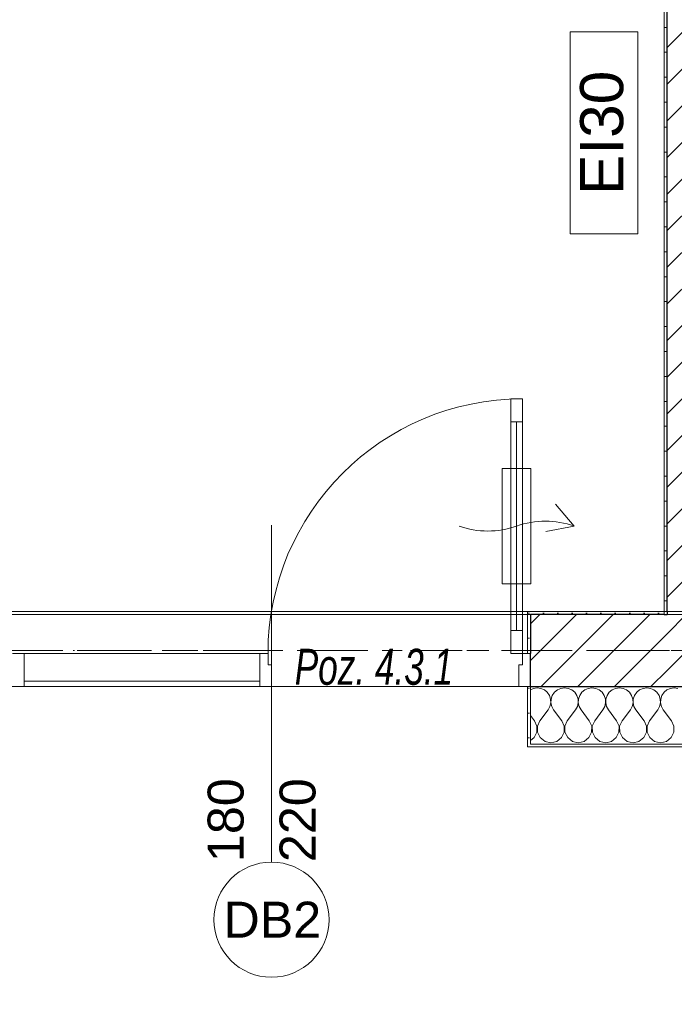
# Model space of a CAD drawing. Header units: millimetres. Extents: x -52968 to 399385, y -141133 to 110561.
# Tile 24 of 146: x 75630 to 77905, y -118272 to -114852. Entities that reach past the tile are written whole.
import ezdxf

# ---------------------------------------------------------------- set-up
doc = ezdxf.new("R2010")
doc.units = ezdxf.units.MM
for name, pattern in [('SIM-Wegliniec-21.07.2025-Parter$0$Kropki i Kreski', [360, 180, -90, 0, -90]), ('SIM-Wegliniec-21.07.2025-Parter$0$Przerywana długa', [390, 250, -140]), ('SIM-Wegliniec-21.07.2025-Parter$0$Przerywana podwójnie', [295, 125, -50, 70, -50])]:
    doc.linetypes.add(name, pattern=pattern)
doc.layers.add('_xref', color=250, linetype='Continuous')
for name, color, linetype, lineweight in [('SIM-Wegliniec-21.07.2025-Parter$0$Nowe_A-Balkony_Nr_pióra__89', 250, 'Continuous', 0), ('SIM-Wegliniec-21.07.2025-Parter$0$Nowe_A-Belki-Wieniec_Nr_pióra__69', 250, 'Continuous', 0), ('SIM-Wegliniec-21.07.2025-Parter$0$Nowe_A-Belki-Wieniec_Nr_pióra__90', 250, 'Continuous', 0), ('SIM-Wegliniec-21.07.2025-Parter$0$Nowe_A-Konstrukcja Opis_Nr_pióra__58', 250, 'Continuous', 0), ('SIM-Wegliniec-21.07.2025-Parter$0$Nowe_A-Osi_Nr_pióra__20', 250, 'Continuous', 0), ('SIM-Wegliniec-21.07.2025-Parter$0$Nowe_A-Posadzki_Nr_pióra__89', 250, 'Continuous', 0), ('SIM-Wegliniec-21.07.2025-Parter$0$Nowe_A-PPOŻ_Nr_pióra__20', 250, 'Continuous', 0), ('SIM-Wegliniec-21.07.2025-Parter$0$Nowe_A-Płyta-Grunt_Nr_pióra__89', 250, 'Continuous', 0), ('SIM-Wegliniec-21.07.2025-Parter$0$Nowe_A-Strefy-Parter_Nr_pióra__94', 250, 'Continuous', 0), ('SIM-Wegliniec-21.07.2025-Parter$0$Nowe_A-Ściany-Wewnętrzne', 250, 'Continuous', 0), ('SIM-Wegliniec-21.07.2025-Parter$0$Nowe_A-Ściany-Wewnętrzne_Nr_pióra__27', 250, 'Continuous', 0), ('SIM-Wegliniec-21.07.2025-Parter$0$Nowe_A-Ściany-Wewnętrzne_Nr_pióra__47', 250, 'Continuous', 0), ('SIM-Wegliniec-21.07.2025-Parter$0$Nowe_A-Ściany-Zewnętrzne', 250, 'Continuous', 0), ('SIM-Wegliniec-21.07.2025-Parter$0$Nowe_A-Ściany-Zewnętrzne_Nr_pióra__174', 250, 'Continuous', 0), ('SIM-Wegliniec-21.07.2025-Parter$0$Nowe_A-Ściany-Zewnętrzne_Nr_pióra__27', 250, 'Continuous', 0), ('SIM-Wegliniec-21.07.2025-Parter$0$Nowe_A-Ściany-Zewnętrzne_Nr_pióra__47', 250, 'Continuous', 0), ('SIM-Wegliniec-21.07.2025-Parter$0$Nowe_A-Ściany-Zewnętrzne_Nr_pióra__67', 250, 'Continuous', 0), ('SIM-Wegliniec-21.07.2025-Parter$0$Nowe_Drzwi Archicad_Nr_pióra__20', 250, 'Continuous', 0), ('SIM-Wegliniec-21.07.2025-Parter$0$Nowe_Drzwi Archicad_Nr_pióra__23', 250, 'Continuous', 0), ('SIM-Wegliniec-21.07.2025-Parter$0$Nowe_Drzwi Archicad_Nr_pióra__27', 250, 'Continuous', 0), ('SIM-Wegliniec-21.07.2025-Parter$0$Nowe_Drzwi Archicad_Nr_pióra__3', 250, 'Continuous', 0), ('SIM-Wegliniec-21.07.2025-Parter$0$Nowe_Drzwi Archicad_Nr_pióra__47', 250, 'Continuous', 0), ('SIM-Wegliniec-21.07.2025-Parter$0$Nowe_Znaczniki drzwi Archicada_Nr_pióra__2', 250, 'Continuous', 0), ('SIM-Wegliniec-21.07.2025-Parter$0$Nowe_Znaczniki drzwi Archicada_Nr_pióra__45', 250, 'Continuous', 0), ('SIM-Wegliniec-21.07.2025-Parter$0$Nowe_Znaczniki drzwi Archicada_Nr_pióra__7', 250, 'Continuous', 0)]:
    doc.layers.add(name, color=color, linetype=linetype, lineweight=lineweight)
doc.styles.add('SIM-Wegliniec-21.07.2025-Parter$0$STYL_AUTOMATYCZNY_1', font='arial.ttf')
doc.styles.add('SIM-Wegliniec-21.07.2025-Parter$0$STYL_AUTOMATYCZNY_6', font='arial.ttf', dxfattribs={"width": 0.7})
pattern_1 = [(0, (0, 0), (0, 86.60254), [0, -50]), (0, (25, 43.3), (0, 86.60254), [0, -50])]
pattern_2 = [(45, (0, 0), (-63.63961, 63.63961), [])]

# ---------------------------------------------------------------- blocks, each defined once
blk = doc.blocks.new('SIM-Wegliniec-21.07.2025-Parter')
at = {"layer": 'SIM-Wegliniec-21.07.2025-Parter$0$Nowe_A-Ściany-Wewnętrzne', "linetype": 'Continuous', "lineweight": 0}
h = blk.add_hatch(dxfattribs=at)
h.set_pattern_fill('Tynk', color=256, style=0, pattern_type=2)
h.set_pattern_definition(pattern_1)
h.paths.add_polyline_path([(77870.1, -113082.6), (77870.1, -116907.6), (77880.1, -116907.6), (77880.1, -113082.6)])
h = blk.add_hatch(dxfattribs=at)
h.set_pattern_fill('Bloczki_ceramiczne', color=256, style=0, pattern_type=2)
h.set_pattern_definition(pattern_2)
h.paths.add_polyline_path([(77880.1, -113082.6), (77880.1, -116907.6), (78130.1, -116907.6), (78130.1, -113082.6)])
at = {"layer": 'SIM-Wegliniec-21.07.2025-Parter$0$Nowe_A-Ściany-Wewnętrzne', "linetype": 'Continuous', "lineweight": 0, "true_color": 0x000000}
h = blk.add_hatch(dxfattribs=at)
h.set_pattern_fill('Tynk', color=18, style=0, pattern_type=2)
h.set_pattern_definition(pattern_1)
h.paths.add_polyline_path([(77880.1, -116907.6), (77870.1, -116907.6), (77870.1, -116917.6), (77880.1, -116917.6)])
at = {"layer": 'SIM-Wegliniec-21.07.2025-Parter$0$Nowe_A-Ściany-Wewnętrzne', "linetype": 'Continuous', "lineweight": 0}
h = blk.add_hatch(dxfattribs=at)
h.set_pattern_fill('Bloczki_ceramiczne', color=256, style=0, pattern_type=2)
h.set_pattern_definition(pattern_2)
h.paths.add_polyline_path([(78130.1, -116907.6), (77880.1, -116907.6), (77880.1, -116917.6), (78130.1, -116917.6)])
at = {"layer": 'SIM-Wegliniec-21.07.2025-Parter$0$Nowe_A-Ściany-Zewnętrzne', "linetype": 'Continuous', "lineweight": 0}
h = blk.add_hatch(dxfattribs=at)
h.set_pattern_fill('Tynk', color=256, style=0, pattern_type=2)
h.set_pattern_definition(pattern_1)
h.paths.add_polyline_path([(77405.1, -116907.6), (77395.1, -116907.6), (77395.1, -117052.6), (77405.1, -117052.6), (77405.1, -116917.6)])
h = blk.add_hatch(dxfattribs=at)
h.set_pattern_fill('Tynk', color=256, style=0, pattern_type=2)
h.set_pattern_definition(pattern_1)
h.paths.add_polyline_path([(77405.1, -116907.6), (77405.1, -116917.6), (77870.1, -116917.6), (77870.1, -116907.6)])
h = blk.add_hatch(dxfattribs=at)
h.set_pattern_fill('Bloczki_ceramiczne', color=256, style=0, pattern_type=2)
h.set_pattern_definition(pattern_2)
h.paths.add_polyline_path([(77405.1, -116917.6), (77405.1, -117052.6), (77405.1, -117167.6), (77880.1, -117167.6), (77880.1, -116917.6)])
h = blk.add_hatch(dxfattribs=at)
h.set_pattern_fill('Bloczki_ceramiczne', color=256, style=0, pattern_type=2)
h.set_pattern_definition(pattern_2)
h.paths.add_polyline_path([(78130.1, -116917.6), (77880.1, -116917.6), (77880.1, -117167.6), (78130.1, -117167.6)])
h = blk.add_hatch(dxfattribs=at)
h.set_pattern_fill('Tynk', color=256, style=0, pattern_type=2)
h.set_pattern_definition(pattern_1)
h.paths.add_polyline_path([(77395.1, -117377.6), (77405.1, -117377.6), (77405.1, -117367.6), (77405.1, -117167.6), (77395.1, -117167.6)])
at = {"layer": 'SIM-Wegliniec-21.07.2025-Parter$0$Nowe_A-Ściany-Zewnętrzne', "linetype": 'Continuous', "lineweight": 0, "true_color": 0x000000}
h = blk.add_hatch(dxfattribs=at)
h.set_pattern_fill('Tynk', color=18, style=0, pattern_type=2)
h.set_pattern_definition(pattern_1)
h.paths.add_polyline_path([(77405.1, -117367.6), (77405.1, -117377.6), (78605.1, -117377.6), (78605.1, -117367.6)])
at = {"layer": 'SIM-Wegliniec-21.07.2025-Parter$0$Nowe_A-Balkony_Nr_pióra__89', "linetype": 'Continuous', "lineweight": 13, "flags": 128}
blk.add_lwpolyline([(91030.1, -117167.6), (91030.1, -118877.6), (64980.1, -118877.6), (64980.1, -117167.6)], close=True, dxfattribs=at)
at = {"layer": 'SIM-Wegliniec-21.07.2025-Parter$0$Nowe_A-Belki-Wieniec_Nr_pióra__69', "linetype": 'SIM-Wegliniec-21.07.2025-Parter$0$Kropki i Kreski', "lineweight": 13}
blk.add_line((65105.1, -117042.6), (90905.1, -117042.6), dxfattribs=at)
at = {"layer": 'SIM-Wegliniec-21.07.2025-Parter$0$Nowe_A-Belki-Wieniec_Nr_pióra__90', "linetype": 'SIM-Wegliniec-21.07.2025-Parter$0$Przerywana długa', "lineweight": 13}
for p, q in [((77880.1, -116917.6), (77880.1, -109667.6)), ((72130.1, -116917.6), (77880.1, -116917.6)), ((64980.1, -117167.6), (91030.1, -117167.6))]:
    blk.add_line(p, q, dxfattribs=at)
at = {"layer": 'SIM-Wegliniec-21.07.2025-Parter$0$Nowe_A-Osi_Nr_pióra__20', "linetype": 'SIM-Wegliniec-21.07.2025-Parter$0$Przerywana podwójnie', "lineweight": 13}
blk.add_line((63144.7, -117042.6), (90961.9, -117042.6), dxfattribs=at)
at = {"layer": 'SIM-Wegliniec-21.07.2025-Parter$0$Nowe_A-Posadzki_Nr_pióra__89', "linetype": 'Continuous', "lineweight": 13, "flags": 128}
blk.add_lwpolyline([(72130.1, -116907.6), (84130.1, -116907.6), (84130.1, -109417.6), (72130.1, -109417.6), (72130.1, -109667.6), (74550.1, -109667.6), (74550.1, -112537.6), (72130.1, -112537.6), (72130.1, -109667.6)], close=True, dxfattribs=at)
at = {"layer": 'SIM-Wegliniec-21.07.2025-Parter$0$Nowe_A-PPOŻ_Nr_pióra__20', "linetype": 'Continuous', "lineweight": 13, "flags": 128}
blk.add_lwpolyline([(77543.1, -115595.1), (77543.1, -114893.8), (77778.9, -114893.8), (77778.9, -115595.1)], close=True, dxfattribs=at)
at = {"layer": 'SIM-Wegliniec-21.07.2025-Parter$0$Nowe_A-Płyta-Grunt_Nr_pióra__89', "linetype": 'Continuous', "lineweight": 13, "flags": 128}
blk.add_lwpolyline([(65230.1, -116917.6), (90780.1, -116917.6), (90780.1, -99167.6), (65230.1, -99167.6)], close=True, dxfattribs=at)
at = {"layer": 'SIM-Wegliniec-21.07.2025-Parter$0$Nowe_A-Strefy-Parter_Nr_pióra__94', "linetype": 'Continuous', "lineweight": 13, "flags": 128}
blk.add_lwpolyline([(74675.1, -111822.6), (74675.1, -113241.8), (74675.1, -113376.8), (74675.1, -116907.6), (77870.1, -116907.6), (77870.1, -113092.6), (77270, -113092.6), (77270, -112957.6), (77870, -112957.6), (77870.1, -110102.6), (77064.8, -110102.6), (77064.8, -109677.6), (74675.1, -109677.6), (74675.1, -111687.6)], close=True, dxfattribs=at)
at = {"layer": 'SIM-Wegliniec-21.07.2025-Parter$0$Nowe_A-Ściany-Wewnętrzne_Nr_pióra__27', "linetype": 'Continuous', "lineweight": 25}
blk.add_line((77880.1, -116907.6), (77880.1, -113082.6), dxfattribs=at)
at = {"layer": 'SIM-Wegliniec-21.07.2025-Parter$0$Nowe_A-Ściany-Wewnętrzne_Nr_pióra__47', "linetype": 'Continuous', "lineweight": 15, "flags": 128}
blk.add_lwpolyline([(77870.1, -113082.6), (77870.1, -116907.6)], dxfattribs=at)
at = {"layer": 'SIM-Wegliniec-21.07.2025-Parter$0$Nowe_A-Ściany-Zewnętrzne_Nr_pióra__174', "linetype": 'Continuous', "lineweight": 5}
for p, q in [((77415.6, -117174.2), (77405.1, -117178.8)), ((77428.6, -117172.4), (77415.6, -117174.2)), ((77441.6, -117174.2), (77428.6, -117172.4)), ((77453.6, -117179.5), (77441.6, -117174.2)), ((77463.7, -117187.9), (77453.6, -117179.5)), ((77471.2, -117198.7), (77463.7, -117187.9)), ((77475.4, -117211.1), (77471.2, -117198.7)), ((77481.2, -117198.7), (77477, -117211.1)), ((77488.7, -117187.9), (77481.2, -117198.7)), ((77498.8, -117179.5), (77488.7, -117187.9)), ((77510.8, -117174.2), (77498.8, -117179.5)), ((77523.8, -117172.4), (77510.8, -117174.2)), ((77536.8, -117174.2), (77523.8, -117172.4)), ((77548.8, -117179.5), (77536.8, -117174.2)), ((77559, -117187.9), (77548.8, -117179.5)), ((77566.4, -117198.7), (77559, -117187.9)), ((77570.6, -117211.1), (77566.4, -117198.7)), ((77576.5, -117198.7), (77572.3, -117211.1)), ((77583.9, -117187.9), (77576.5, -117198.7)), ((77594, -117179.5), (77583.9, -117187.9)), ((77606, -117174.2), (77594, -117179.5)), ((77619, -117172.4), (77606, -117174.2)), ((77632.1, -117174.2), (77619, -117172.4)), ((77644.1, -117179.5), (77632.1, -117174.2)), ((77654.2, -117187.9), (77644.1, -117179.5)), ((77661.6, -117198.7), (77654.2, -117187.9)), ((77665.8, -117211.1), (77661.6, -117198.7)), ((77671.7, -117198.7), (77667.5, -117211.1)), ((77679.1, -117187.9), (77671.7, -117198.7)), ((77689.3, -117179.5), (77679.1, -117187.9)), ((77701.3, -117174.2), (77689.3, -117179.5)), ((77714.3, -117172.4), (77701.3, -117174.2)), ((77727.3, -117174.2), (77714.3, -117172.4)), ((77739.3, -117179.5), (77727.3, -117174.2)), ((77749.4, -117187.9), (77739.3, -117179.5)), ((77756.9, -117198.7), (77749.4, -117187.9)), ((77761.1, -117211.1), (77756.9, -117198.7)), ((77766.9, -117198.7), (77762.7, -117211.1)), ((77774.4, -117187.9), (77766.9, -117198.7)), ((77784.5, -117179.5), (77774.4, -117187.9)), ((77796.5, -117174.2), (77784.5, -117179.5)), ((77809.5, -117172.4), (77796.5, -117174.2)), ((77822.5, -117174.2), (77809.5, -117172.4)), ((77834.6, -117179.5), (77822.5, -117174.2)), ((77844.7, -117187.9), (77834.6, -117179.5)), ((77852.1, -117198.7), (77844.7, -117187.9)), ((77856.3, -117211.1), (77852.1, -117198.7)), ((77862.2, -117198.7), (77858, -117211.1)), ((77869.6, -117187.9), (77862.2, -117198.7)), ((77879.7, -117179.5), (77869.6, -117187.9)), ((77891.7, -117174.2), (77879.7, -117179.5)), ((77904.8, -117172.4), (77891.7, -117174.2)), ((77917.8, -117174.2), (77904.8, -117172.4)), ((77473, -117237.1), (77476, -117224.3)), ((77476, -117224.3), (77475.4, -117211.1)), ((77477, -117211.1), (77476.4, -117224.3)), ((77476.4, -117224.3), (77479.4, -117237.1)), ((77568.3, -117237.1), (77571.2, -117224.3)), ((77571.2, -117224.3), (77570.6, -117211.1)), ((77572.3, -117211.1), (77571.6, -117224.3)), ((77571.6, -117224.3), (77574.6, -117237.1)), ((77663.5, -117237.1), (77666.5, -117224.3)), ((77666.5, -117224.3), (77665.8, -117211.1)), ((77667.5, -117211.1), (77666.9, -117224.3)), ((77666.9, -117224.3), (77669.8, -117237.1)), ((77758.7, -117237.1), (77761.7, -117224.3)), ((77761.7, -117224.3), (77761.1, -117211.1)), ((77762.7, -117211.1), (77762.1, -117224.3)), ((77762.1, -117224.3), (77765.1, -117237.1)), ((77854, -117237.1), (77857, -117224.3)), ((77857, -117224.3), (77856.3, -117211.1)), ((77858, -117211.1), (77857.3, -117224.3)), ((77857.3, -117224.3), (77860.3, -117237.1)), ((77419, -117286.6), (77405.1, -117268)), ((77438.1, -117286.6), (77466.7, -117248.6)), ((77466.7, -117248.6), (77473, -117237.1)), ((77479.4, -117237.1), (77485.7, -117248.6)), ((77514.3, -117286.6), (77485.7, -117248.6)), ((77533.3, -117286.6), (77561.9, -117248.6)), ((77561.9, -117248.6), (77568.3, -117237.1)), ((77574.6, -117237.1), (77581, -117248.6)), ((77609.5, -117286.6), (77581, -117248.6)), ((77628.6, -117286.6), (77657.1, -117248.6)), ((77657.1, -117248.6), (77663.5, -117237.1)), ((77669.8, -117237.1), (77676.2, -117248.6)), ((77704.8, -117286.6), (77676.2, -117248.6)), ((77723.8, -117286.6), (77752.4, -117248.6)), ((77752.4, -117248.6), (77758.7, -117237.1)), ((77765.1, -117237.1), (77771.4, -117248.6)), ((77800, -117286.6), (77771.4, -117248.6)), ((77819, -117286.6), (77847.6, -117248.6)), ((77847.6, -117248.6), (77854, -117237.1)), ((77860.3, -117237.1), (77866.7, -117248.6)), ((77895.2, -117286.6), (77866.7, -117248.6)), ((77427.6, -117305.7), (77419, -117286.6)), ((77438.1, -117286.6), (77429.5, -117305.7)), ((77522.9, -117305.7), (77514.3, -117286.6)), ((77533.3, -117286.6), (77524.8, -117305.7)), ((77618.1, -117305.7), (77609.5, -117286.6)), ((77628.6, -117286.6), (77620, -117305.7)), ((77713.3, -117305.7), (77704.8, -117286.6)), ((77723.8, -117286.6), (77715.2, -117305.7)), ((77808.6, -117305.7), (77800, -117286.6)), ((77819, -117286.6), (77810.5, -117305.7)), ((77903.8, -117305.7), (77895.2, -117286.6)), ((77417.8, -117345.3), (77427.2, -117326.6)), ((77427.2, -117326.6), (77427.6, -117305.7)), ((77429.5, -117305.7), (77430, -117326.6)), ((77430, -117326.6), (77439.3, -117345.3)), ((77513.1, -117345.3), (77522.4, -117326.6)), ((77522.4, -117326.6), (77522.9, -117305.7)), ((77524.8, -117305.7), (77525.2, -117326.6)), ((77525.2, -117326.6), (77534.6, -117345.3)), ((77608.3, -117345.3), (77617.7, -117326.6)), ((77617.7, -117326.6), (77618.1, -117305.7)), ((77620, -117305.7), (77620.4, -117326.6)), ((77620.4, -117326.6), (77629.8, -117345.3)), ((77703.5, -117345.3), (77712.9, -117326.6)), ((77712.9, -117326.6), (77713.3, -117305.7)), ((77715.2, -117305.7), (77715.7, -117326.6)), ((77715.7, -117326.6), (77725, -117345.3)), ((77798.8, -117345.3), (77808.1, -117326.6)), ((77808.1, -117326.6), (77808.6, -117305.7)), ((77810.5, -117305.7), (77810.9, -117326.6)), ((77810.9, -117326.6), (77820.3, -117345.3)), ((77894, -117345.3), (77903.4, -117326.6)), ((77903.4, -117326.6), (77903.8, -117305.7)), ((77405.1, -117355.3), (77417.8, -117345.3)), ((77439.3, -117345.3), (77455.8, -117358.2)), ((77455.8, -117358.2), (77476.2, -117362.8)), ((77476.2, -117362.8), (77496.6, -117358.2)), ((77496.6, -117358.2), (77513.1, -117345.3)), ((77534.6, -117345.3), (77551, -117358.2)), ((77551, -117358.2), (77571.4, -117362.8)), ((77571.4, -117362.8), (77591.8, -117358.2)), ((77591.8, -117358.2), (77608.3, -117345.3)), ((77629.8, -117345.3), (77646.3, -117358.2)), ((77646.3, -117358.2), (77666.7, -117362.8)), ((77666.7, -117362.8), (77687.1, -117358.2)), ((77687.1, -117358.2), (77703.5, -117345.3)), ((77725, -117345.3), (77741.5, -117358.2)), ((77741.5, -117358.2), (77761.9, -117362.8)), ((77761.9, -117362.8), (77782.3, -117358.2)), ((77782.3, -117358.2), (77798.8, -117345.3)), ((77820.3, -117345.3), (77836.7, -117358.2)), ((77836.7, -117358.2), (77857.1, -117362.8)), ((77857.1, -117362.8), (77877.5, -117358.2)), ((77877.5, -117358.2), (77894, -117345.3))]:
    blk.add_line(p, q, dxfattribs=at)
at = {"layer": 'SIM-Wegliniec-21.07.2025-Parter$0$Nowe_A-Ściany-Zewnętrzne_Nr_pióra__27', "linetype": 'Continuous', "lineweight": 25}
for p, q in [((77870.1, -116917.6), (77405.1, -116917.6)), ((77405.1, -116917.6), (77405.1, -117052.6)), ((77870.1, -116917.6), (77880.1, -116917.6)), ((77870.1, -116917.6), (77880.1, -116917.6)), ((77880.1, -116907.6), (77880.1, -116917.6)), ((77405.1, -117167.6), (77405.1, -117052.6)), ((77405.1, -117167.6), (77880.1, -117167.6)), ((77880.1, -117167.6), (78130.1, -117167.6))]:
    blk.add_line(p, q, dxfattribs=at)
at = {"layer": 'SIM-Wegliniec-21.07.2025-Parter$0$Nowe_A-Ściany-Zewnętrzne_Nr_pióra__47', "linetype": 'Continuous', "lineweight": 15}
for p, q in [((77395.1, -117052.6), (77395.1, -116907.6)), ((77405.1, -116907.6), (77395.1, -116907.6)), ((77870.1, -116907.6), (77870.1, -116917.6)), ((77870.1, -116907.6), (77870.1, -116917.6)), ((77405.1, -117052.6), (77395.1, -117052.6)), ((77395.1, -117167.6), (77395.1, -117377.6)), ((77405.1, -117167.6), (77395.1, -117167.6)), ((77405.1, -117377.6), (77395.1, -117377.6))]:
    blk.add_line(p, q, dxfattribs=at)
at = {"layer": 'SIM-Wegliniec-21.07.2025-Parter$0$Nowe_A-Ściany-Zewnętrzne_Nr_pióra__47', "linetype": 'Continuous', "lineweight": 15, "flags": 128}
for points in [[(77870.1, -116907.6), (77405.1, -116907.6)], [(77405.1, -117377.6), (78605.1, -117377.6)]]:
    blk.add_lwpolyline(points, dxfattribs=at)
at = {"layer": 'SIM-Wegliniec-21.07.2025-Parter$0$Nowe_A-Ściany-Zewnętrzne_Nr_pióra__67', "linetype": 'Continuous', "lineweight": 13}
for q in [(77405.1, -117167.6), (78605.1, -117367.6)]:
    blk.add_line((77405.1, -117367.6), q, dxfattribs=at)
at = {"layer": 'SIM-Wegliniec-21.07.2025-Parter$0$Nowe_Drzwi Archicad_Nr_pióra__20', "linetype": 'Continuous', "lineweight": 13}
for p, q in [((77307.1, -116810.6), (77307.1, -116410.6)), ((77307.1, -116410.6), (77407.1, -116410.6)), ((77407.1, -116410.6), (77407.1, -116810.6)), ((77557.1, -116610.6), (77492.1, -116534.6)), ((77557.1, -116610.6), (77458.8, -116628.9)), ((77407.1, -116810.6), (77307.1, -116810.6))]:
    blk.add_line(p, q, dxfattribs=at)
for centre, start, end in [((77257.1, -116327.8), 250.5288, 289.4712), ((77457.1, -116893.4), 70.5288, 109.4712)]:
    blk.add_arc(centre, 300, start, end, dxfattribs=at)
at = {"layer": 'SIM-Wegliniec-21.07.2025-Parter$0$Nowe_Drzwi Archicad_Nr_pióra__23', "linetype": 'Continuous', "lineweight": 15}
for p, q in [((75645.1, -117052.6), (75605.1, -117052.6)), ((75645.1, -117167.6), (75645.1, -117052.6)), ((75645.1, -117052.6), (76465.1, -117052.6)), ((75645.1, -117167.6), (75645.1, -117052.6)), ((76465.1, -117052.6), (75645.1, -117052.6)), ((76465.1, -117052.6), (76465.1, -117167.6)), ((76493.1, -117052.6), (76465.1, -117052.6)), ((76465.1, -117052.6), (76465.1, -117167.6)), ((76493.1, -117092.6), (76493.1, -117052.6)), ((77405.1, -117052.6), (77377.1, -117052.6)), ((77377.1, -117052.6), (77377.1, -117092.6)), ((77405.1, -117167.6), (77405.1, -117052.6)), ((76505.1, -117092.6), (76493.1, -117092.6)), ((76505.1, -117167.6), (76505.1, -117092.6)), ((77377.1, -117092.6), (77365.1, -117092.6)), ((77365.1, -117092.6), (77365.1, -117167.6)), ((75605.1, -117167.6), (75645.1, -117167.6)), ((76465.1, -117167.6), (75645.1, -117167.6)), ((76465.1, -117167.6), (76505.1, -117167.6)), ((77365.1, -117167.6), (77405.1, -117167.6))]:
    blk.add_line(p, q, dxfattribs=at)
at = {"layer": 'SIM-Wegliniec-21.07.2025-Parter$0$Nowe_Drzwi Archicad_Nr_pióra__27', "linetype": 'Continuous', "lineweight": 25}
blk.add_line((77405.1, -117167.6), (77405.1, -117052.6), dxfattribs=at)
blk.add_line((77405.1, -117167.6), (77405.1, -117052.6), dxfattribs=at)
at = {"layer": 'SIM-Wegliniec-21.07.2025-Parter$0$Nowe_Drzwi Archicad_Nr_pióra__3', "linetype": 'Continuous', "lineweight": 13}
for p, q in [((77337.1, -116248.6), (77337.1, -116168.6)), ((77337.1, -116168.6), (77377.1, -116168.6)), ((77377.1, -116168.6), (77377.1, -116248.6)), ((77337.1, -116972.6), (77337.1, -116248.6)), ((77337.1, -116248.6), (77357.1, -116248.6)), ((77377.1, -116248.6), (77337.1, -116248.6)), ((77357.1, -116972.6), (77357.1, -116248.6)), ((77357.1, -116248.6), (77377.1, -116248.6)), ((77357.1, -116248.6), (77357.1, -116972.6)), ((77357.1, -116248.6), (77357.1, -116972.6)), ((77377.1, -116248.6), (77377.1, -116972.6)), ((77357.1, -116972.6), (77337.1, -116972.6)), ((77337.1, -117052.6), (77337.1, -116972.6)), ((77337.1, -116972.6), (77377.1, -116972.6)), ((77377.1, -116972.6), (77357.1, -116972.6)), ((77377.1, -116972.6), (77377.1, -117052.6)), ((77377.1, -117052.6), (77337.1, -117052.6)), ((75645.1, -117149.6), (76465.1, -117149.6))]:
    blk.add_line(p, q, dxfattribs=at)
blk.add_arc((77377.1, -117052.6), 884, 90, 180, dxfattribs=at)
at = {"layer": 'SIM-Wegliniec-21.07.2025-Parter$0$Nowe_Drzwi Archicad_Nr_pióra__47', "linetype": 'Continuous', "lineweight": 15}
for p, q in [((77405.1, -116907.6), (77395.1, -116907.6)), ((77395.1, -117052.6), (77395.1, -116907.6)), ((77395.1, -117167.6), (77395.1, -117377.6)), ((77405.1, -117377.6), (77395.1, -117377.6))]:
    blk.add_line(p, q, dxfattribs=at)
at = {"layer": 'SIM-Wegliniec-21.07.2025-Parter$0$Nowe_Znaczniki drzwi Archicada_Nr_pióra__2', "linetype": 'Continuous', "lineweight": 13, "flags": 128}
blk.add_lwpolyline([(76305.1, -117977.6, 1), (76705.1, -117977.6, 1)], format="xyb", close=True, dxfattribs=at)
at = {"layer": 'SIM-Wegliniec-21.07.2025-Parter$0$Nowe_Znaczniki drzwi Archicada_Nr_pióra__45', "linetype": 'Continuous', "lineweight": 15}
blk.add_line((76505.1, -117777.6), (76505.1, -116607.6), dxfattribs=at)
at = {"layer": 'SIM-Wegliniec-21.07.2025-Parter$0$Nowe_A-Konstrukcja Opis_Nr_pióra__58', "linetype": 'Continuous', "lineweight": 13, "insert": (76586, -117163.5), "char_height": 125, "attachment_point": 7, "style": 'SIM-Wegliniec-21.07.2025-Parter$0$STYL_AUTOMATYCZNY_6'}
blk.add_mtext('\\A1;{\\pql;\\fArial|b0|i1|c238|p0;\\W0.700000;Poz. 4.3.1}', dxfattribs=at)
at = {"layer": 'SIM-Wegliniec-21.07.2025-Parter$0$Nowe_A-PPOŻ_Nr_pióra__20', "linetype": 'Continuous', "lineweight": 13, "insert": (77653.7, -115244.5), "char_height": 150, "attachment_point": 5, "rotation": 90, "style": 'SIM-Wegliniec-21.07.2025-Parter$0$STYL_AUTOMATYCZNY_1'}
blk.add_mtext('\\A1;{\\pqc;\\fArial|b0|i0|c238|p0;\\W1.000000;EI\\fArial|b0|i0|c238|p0;\\W1.000000;3\\fArial|b0|i0|c238|p0;\\W1.000000;0}', dxfattribs=at)
at = {"layer": 'SIM-Wegliniec-21.07.2025-Parter$0$Nowe_Znaczniki drzwi Archicada_Nr_pióra__7', "lineweight": 13, "char_height": 125, "attachment_point": 7, "rotation": 90, "style": 'SIM-Wegliniec-21.07.2025-Parter$0$STYL_AUTOMATYCZNY_1'}
for s, insert in [('\\A1;{\\pql;\\pt0;\\fArial|b0|i0|c238|p0;\\W1.000000;180\\fArial|b0|i0|c238|p0;\\W1.000000;\\A1{\\H.66x;\\S^  ;}\\fArial|b0|i0|c238|p0;\\W1.000000;\\fArial|b0|i0|c238|p0;\\W1.000000;}', (76444.7, -117777.6)), ('\\A1;{\\pql;\\pt0;\\fArial|b0|i0|c238|p0;\\W1.000000;220\\fArial|b0|i0|c238|p0;\\W1.000000;\\A1{\\H.66x;\\S^  ;}\\fArial|b0|i0|c238|p0;\\W1.000000;\\fArial|b0|i0|c238|p0;\\W1.000000;}', (76694.7, -117777.6))]:
    blk.add_mtext(s, dxfattribs=dict(at, insert=insert))
at = {"layer": 'SIM-Wegliniec-21.07.2025-Parter$0$Nowe_Znaczniki drzwi Archicada_Nr_pióra__7', "lineweight": 13, "insert": (76338.3, -118040.1), "char_height": 125, "attachment_point": 7, "style": 'SIM-Wegliniec-21.07.2025-Parter$0$STYL_AUTOMATYCZNY_1'}
blk.add_mtext('\\A1;{\\pql;\\pt0;\\fArial|b0|i0|c238|p0;\\W1.000000;DB2\\fArial|b0|i0|c238|p0;\\W1.000000;\\fArial|b0|i0|c238|p0;\\W1.000000;\\fArial|b0|i0|c238|p0;\\W1.000000;}', dxfattribs=at)

msp = doc.modelspace()

# ---------------------------------------------------------------- block references
at = {"layer": '_xref'}
msp.add_blockref('SIM-Wegliniec-21.07.2025-Parter', (0, 0), dxfattribs=at)

doc.saveas('drawing.dxf')
